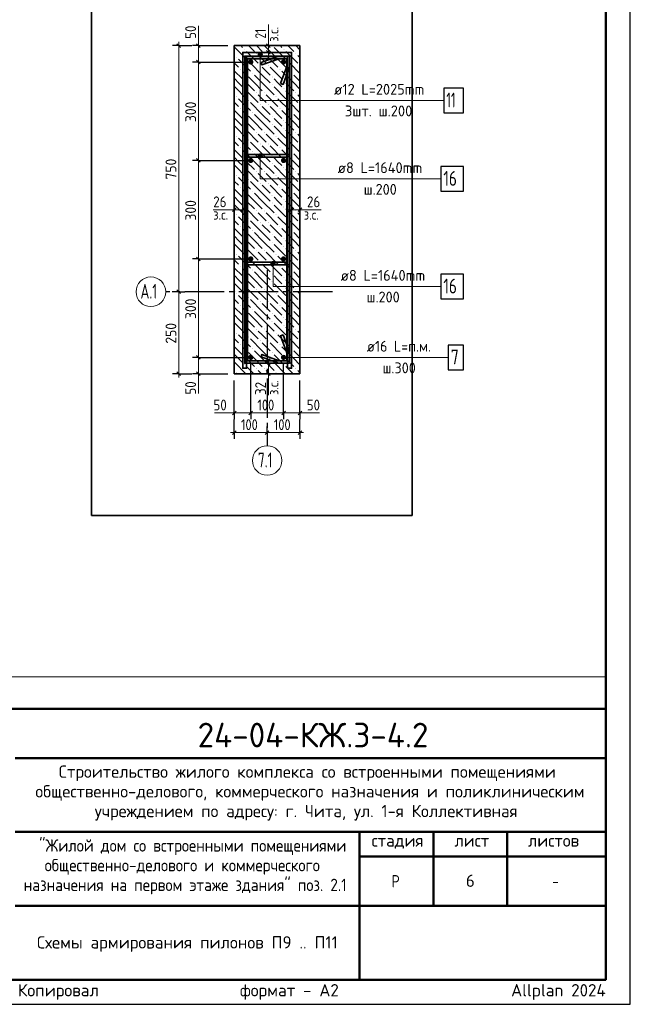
# Model space of a CAD drawing. Header units: millimetres. Extents: x 0 to 59400, y 0 to 42000.
# Tile 16 of 21: x 46994 to 59400, y 0 to 19999. Entities that reach past the tile are written whole.
import ezdxf

# ---------------------------------------------------------------- set-up
doc = ezdxf.new("R2010")
doc.units = ezdxf.units.MM
doc.linetypes.add('______2', pattern=[270, 200, -70])
doc.linetypes.add('______5', pattern=[1100, 800, -100, 100, -100])
for name, color, linetype, lineweight in [('S1 Продольная арматура', 52, 'Continuous', 25), ('Standard', 7, 'Continuous', 25), ('Надписи', 7, 'Continuous', 25), ('Позиционная метка линия выноска', 7, 'Continuous', 13), ('Размерная выноска', 7, 'Continuous', 13), ('Стена фоновая арматура У1', 52, 'Continuous', 25), ('Хомут', 52, 'Continuous', 25)]:
    doc.layers.add(name, color=color, linetype=linetype, lineweight=lineweight)
doc.layers.add('ЖБ Пилон', color=7, linetype='______2', lineweight=13, true_color=0xa0a0a0)
doc.layers.add('Оси', color=7, linetype='______5', lineweight=13, true_color=0x656565)
doc.styles.add('ISOCPEUR', font='txt')

msp = doc.modelspace()

# ---------------------------------------------------------------- hatches: boundary and pattern name
at = {"layer": 'S1 Продольная арматура', "linetype": 'Continuous', "lineweight": 18, "transparency": 33554687}
for points in [[(51742, 19140), (51738, 19160), (51726, 19178), (51709, 19189), (51688, 19193), (51668, 19189), (51651, 19178), (51639, 19160), (51635, 19140), (51639, 19120), (51651, 19102), (51668, 19091), (51688, 19087), (51709, 19091), (51726, 19102), (51738, 19120)], [(52408, 19140), (52404, 19160), (52393, 19178), (52375, 19189), (52355, 19193), (52335, 19189), (52317, 19178), (52306, 19160), (52302, 19140), (52306, 19120), (52317, 19102), (52335, 19091), (52355, 19087), (52375, 19091), (52393, 19102), (52404, 19120)], [(51742, 17140), (51738, 17160), (51726, 17178), (51709, 17189), (51688, 17193), (51668, 17189), (51651, 17178), (51639, 17160), (51635, 17140), (51639, 17120), (51651, 17102), (51668, 17091), (51688, 17087), (51709, 17091), (51726, 17102), (51738, 17120)], [(52408, 17140), (52404, 17160), (52393, 17178), (52375, 17189), (52355, 17193), (52335, 17189), (52317, 17178), (52306, 17160), (52302, 17140), (52306, 17120), (52317, 17102), (52335, 17091), (52355, 17087), (52375, 17091), (52393, 17102), (52404, 17120)], [(51742, 15140), (51738, 15160), (51726, 15178), (51709, 15189), (51688, 15193), (51668, 15189), (51651, 15178), (51639, 15160), (51635, 15140), (51639, 15120), (51651, 15102), (51668, 15091), (51688, 15087), (51709, 15091), (51726, 15102), (51738, 15120)], [(52408, 15140), (52404, 15160), (52393, 15178), (52375, 15189), (52355, 15193), (52335, 15189), (52317, 15178), (52306, 15160), (52302, 15140), (52306, 15120), (52317, 15102), (52335, 15091), (52355, 15087), (52375, 15091), (52393, 15102), (52404, 15120)], [(51742, 13140), (51738, 13160), (51726, 13178), (51709, 13189), (51688, 13193), (51668, 13189), (51651, 13178), (51639, 13160), (51635, 13140), (51639, 13120), (51651, 13102), (51668, 13091), (51688, 13087), (51709, 13091), (51726, 13102), (51738, 13120)], [(52408, 13140), (52404, 13160), (52393, 13178), (52375, 13189), (52355, 13193), (52335, 13189), (52317, 13178), (52306, 13160), (52302, 13140), (52306, 13120), (52317, 13102), (52335, 13091), (52355, 13087), (52375, 13091), (52393, 13102), (52404, 13120)]]:
    msp.add_hatch(color=7, dxfattribs=at).paths.add_polyline_path(points)
at = {"layer": 'ЖБ Пилон', "linetype": 'Continuous', "lineweight": 18, "transparency": 33554687}
for points in [[(51556, 19395), (51562, 19401), (51569, 19395), (51562, 19388)], [(52127, 19473), (52122, 19468), (52117, 19473)], [(52356, 19395), (52362, 19401), (52369, 19395), (52362, 19388)], [(51396, 19235), (51402, 19241), (51409, 19235), (51402, 19228)], [(51796, 19315), (51802, 19321), (51809, 19315), (51802, 19308)], [(51956, 19315), (51962, 19321), (51969, 19315), (51962, 19308)], [(52196, 19235), (52202, 19241), (52209, 19235), (52202, 19228)], [(52596, 19315), (52602, 19321), (52609, 19315), (52602, 19308)], [(51476, 18995), (51482, 19001), (51489, 18995), (51482, 18988)], [(51636, 19155), (51642, 19161), (51649, 19155), (51642, 19148)], [(51876, 19075), (51882, 19081), (51889, 19075), (51882, 19068)], [(52036, 19075), (52042, 19081), (52049, 19075), (52042, 19068)], [(52276, 18995), (52282, 19001), (52289, 18995), (52282, 18988)], [(52436, 19155), (52442, 19161), (52449, 19155), (52442, 19148)], [(52676, 19075), (52682, 19081), (52688, 19075), (52688, 19074), (52682, 19068)], [(51716, 18915), (51722, 18921), (51729, 18915), (51722, 18908)], [(52116, 18835), (52122, 18841), (52129, 18835), (52122, 18828)], [(52516, 18915), (52522, 18921), (52529, 18915), (52522, 18908)], [(51556, 18755), (51562, 18761), (51569, 18755), (51562, 18748)], [(51556, 18595), (51562, 18601), (51569, 18595), (51562, 18588)], [(52116, 18675), (52122, 18681), (52129, 18675), (52122, 18668)], [(52356, 18755), (52362, 18761), (52369, 18755), (52362, 18748)], [(52356, 18595), (52362, 18601), (52369, 18595), (52362, 18588)], [(51396, 18435), (51402, 18441), (51409, 18435), (51402, 18428)], [(51796, 18515), (51802, 18521), (51809, 18515), (51802, 18508)], [(51956, 18515), (51962, 18521), (51969, 18515), (51962, 18508)], [(52196, 18435), (52202, 18441), (52209, 18435), (52202, 18428)], [(52596, 18515), (52602, 18521), (52609, 18515), (52602, 18508)], [(51476, 18195), (51482, 18201), (51489, 18195), (51482, 18188)], [(51636, 18355), (51642, 18361), (51649, 18355), (51642, 18348)], [(51876, 18275), (51882, 18281), (51889, 18275), (51882, 18268)], [(52036, 18275), (52042, 18281), (52049, 18275), (52042, 18268)], [(52276, 18195), (52282, 18201), (52289, 18195), (52282, 18188)], [(52436, 18355), (52442, 18361), (52449, 18355), (52442, 18348)], [(52676, 18275), (52682, 18281), (52688, 18275), (52688, 18274), (52682, 18268)], [(51716, 18115), (51722, 18121), (51729, 18115), (51722, 18108)], [(52116, 18035), (52122, 18041), (52129, 18035), (52122, 18028)], [(52516, 18115), (52522, 18121), (52529, 18115), (52522, 18108)], [(51556, 17955), (51562, 17961), (51569, 17955), (51562, 17948)], [(51556, 17795), (51562, 17801), (51569, 17795), (51562, 17788)], [(52116, 17875), (52122, 17881), (52129, 17875), (52122, 17868)], [(52356, 17955), (52362, 17961), (52369, 17955), (52362, 17948)], [(52356, 17795), (52362, 17801), (52369, 17795), (52362, 17788)], [(51396, 17635), (51402, 17641), (51409, 17635), (51402, 17628)], [(51796, 17715), (51802, 17721), (51809, 17715), (51802, 17708)], [(51956, 17715), (51962, 17721), (51969, 17715), (51962, 17708)], [(52196, 17635), (52202, 17641), (52209, 17635), (52202, 17628)], [(52596, 17715), (52602, 17721), (52609, 17715), (52602, 17708)], [(51476, 17395), (51482, 17401), (51489, 17395), (51482, 17388)], [(51636, 17555), (51642, 17561), (51649, 17555), (51642, 17548)], [(51876, 17475), (51882, 17481), (51889, 17475), (51882, 17468)], [(52036, 17475), (52042, 17481), (52049, 17475), (52042, 17468)], [(52276, 17395), (52282, 17401), (52289, 17395), (52282, 17388)], [(52436, 17555), (52442, 17561), (52449, 17555), (52442, 17548)], [(52676, 17475), (52682, 17481), (52688, 17475), (52688, 17474), (52682, 17468)], [(51716, 17315), (51722, 17321), (51729, 17315), (51722, 17308)], [(52116, 17235), (52122, 17241), (52129, 17235), (52122, 17228)], [(52516, 17315), (52522, 17321), (52529, 17315), (52522, 17308)], [(51556, 17155), (51562, 17161), (51569, 17155), (51562, 17148)], [(51556, 16995), (51562, 17001), (51569, 16995), (51562, 16988)], [(52116, 17075), (52122, 17081), (52129, 17075), (52122, 17068)], [(52356, 17155), (52362, 17161), (52369, 17155), (52362, 17148)], [(52356, 16995), (52362, 17001), (52369, 16995), (52362, 16988)], [(51396, 16835), (51402, 16841), (51409, 16835), (51402, 16828)], [(51796, 16915), (51802, 16921), (51809, 16915), (51802, 16908)], [(51956, 16915), (51962, 16921), (51969, 16915), (51962, 16908)], [(52196, 16835), (52202, 16841), (52209, 16835), (52202, 16828)], [(52596, 16915), (52602, 16921), (52609, 16915), (52602, 16908)], [(51476, 16595), (51482, 16601), (51489, 16595), (51482, 16588)], [(51636, 16755), (51642, 16761), (51649, 16755), (51642, 16748)], [(51876, 16675), (51882, 16681), (51889, 16675), (51882, 16668)], [(52036, 16675), (52042, 16681), (52049, 16675), (52042, 16668)], [(52276, 16595), (52282, 16601), (52289, 16595), (52282, 16588)], [(52436, 16755), (52442, 16761), (52449, 16755), (52442, 16748)], [(52676, 16675), (52682, 16681), (52688, 16675), (52688, 16674), (52682, 16668)], [(51716, 16515), (51722, 16521), (51729, 16515), (51722, 16508)], [(52116, 16435), (52122, 16441), (52129, 16435), (52122, 16428)], [(52516, 16515), (52522, 16521), (52529, 16515), (52522, 16508)], [(51556, 16355), (51562, 16361), (51569, 16355), (51562, 16348)], [(51556, 16195), (51562, 16201), (51569, 16195), (51562, 16188)], [(52116, 16275), (52122, 16281), (52129, 16275), (52122, 16268)], [(52356, 16355), (52362, 16361), (52369, 16355), (52362, 16348)], [(52356, 16195), (52362, 16201), (52369, 16195), (52362, 16188)], [(51396, 16035), (51402, 16041), (51409, 16035), (51402, 16028)], [(51796, 16115), (51802, 16121), (51809, 16115), (51802, 16108)], [(51956, 16115), (51962, 16121), (51969, 16115), (51962, 16108)], [(52196, 16035), (52202, 16041), (52209, 16035), (52202, 16028)], [(52596, 16115), (52602, 16121), (52609, 16115), (52602, 16108)], [(51476, 15795), (51482, 15801), (51489, 15795), (51482, 15788)], [(51636, 15955), (51642, 15961), (51649, 15955), (51642, 15948)], [(51876, 15875), (51882, 15881), (51889, 15875), (51882, 15868)], [(52036, 15875), (52042, 15881), (52049, 15875), (52042, 15868)], [(52276, 15795), (52282, 15801), (52289, 15795), (52282, 15788)], [(52436, 15955), (52442, 15961), (52449, 15955), (52442, 15948)], [(52676, 15875), (52682, 15881), (52688, 15875), (52688, 15874), (52682, 15868)], [(51716, 15715), (51722, 15721), (51729, 15715), (51722, 15708)], [(52116, 15635), (52122, 15641), (52129, 15635), (52122, 15628)], [(52516, 15715), (52522, 15721), (52529, 15715), (52522, 15708)], [(51556, 15555), (51562, 15561), (51569, 15555), (51562, 15548)], [(51556, 15395), (51562, 15401), (51569, 15395), (51562, 15388)], [(52116, 15475), (52122, 15481), (52129, 15475), (52122, 15468)], [(52356, 15555), (52362, 15561), (52369, 15555), (52362, 15548)], [(52356, 15395), (52362, 15401), (52369, 15395), (52362, 15388)], [(51396, 15235), (51402, 15241), (51409, 15235), (51402, 15228)], [(51796, 15315), (51802, 15321), (51809, 15315), (51802, 15308)], [(51956, 15315), (51962, 15321), (51969, 15315), (51962, 15308)], [(52196, 15235), (52202, 15241), (52209, 15235), (52202, 15228)], [(52596, 15315), (52602, 15321), (52609, 15315), (52602, 15308)], [(51476, 14995), (51482, 15001), (51489, 14995), (51482, 14988)], [(51636, 15155), (51642, 15161), (51649, 15155), (51642, 15148)], [(51876, 15075), (51882, 15081), (51889, 15075), (51882, 15068)], [(52036, 15075), (52042, 15081), (52049, 15075), (52042, 15068)], [(52276, 14995), (52282, 15001), (52289, 14995), (52282, 14988)], [(52436, 15155), (52442, 15161), (52449, 15155), (52442, 15148)], [(52676, 15075), (52682, 15081), (52688, 15075), (52688, 15074), (52682, 15068)], [(51716, 14915), (51722, 14921), (51729, 14915), (51722, 14908)], [(52116, 14835), (52122, 14841), (52129, 14835), (52122, 14828)], [(52516, 14915), (52522, 14921), (52529, 14915), (52522, 14908)], [(51556, 14755), (51562, 14761), (51569, 14755), (51562, 14748)], [(51556, 14595), (51562, 14601), (51569, 14595), (51562, 14588)], [(52116, 14675), (52122, 14681), (52129, 14675), (52122, 14668)], [(52356, 14755), (52362, 14761), (52369, 14755), (52362, 14748)], [(52356, 14595), (52362, 14601), (52369, 14595), (52362, 14588)], [(51396, 14435), (51402, 14441), (51409, 14435), (51402, 14428)], [(51796, 14515), (51802, 14521), (51809, 14515), (51802, 14508)], [(51956, 14515), (51962, 14521), (51969, 14515), (51962, 14508)], [(52196, 14435), (52202, 14441), (52209, 14435), (52202, 14428)], [(52596, 14515), (52602, 14521), (52609, 14515), (52602, 14508)], [(51476, 14195), (51482, 14201), (51489, 14195), (51482, 14188)], [(51636, 14355), (51642, 14361), (51649, 14355), (51642, 14348)], [(51876, 14275), (51882, 14281), (51889, 14275), (51882, 14268)], [(52036, 14275), (52042, 14281), (52049, 14275), (52042, 14268)], [(52276, 14195), (52282, 14201), (52289, 14195), (52282, 14188)], [(52436, 14355), (52442, 14361), (52449, 14355), (52442, 14348)], [(52676, 14275), (52682, 14281), (52688, 14275), (52688, 14274), (52682, 14268)], [(51716, 14115), (51722, 14121), (51729, 14115), (51722, 14108)], [(52116, 14035), (52122, 14041), (52129, 14035), (52122, 14028)], [(52516, 14115), (52522, 14121), (52529, 14115), (52522, 14108)], [(51556, 13955), (51562, 13961), (51569, 13955), (51562, 13948)], [(51556, 13795), (51562, 13801), (51569, 13795), (51562, 13788)], [(52116, 13875), (52122, 13881), (52129, 13875), (52122, 13868)], [(52356, 13955), (52362, 13961), (52369, 13955), (52362, 13948)], [(52356, 13795), (52362, 13801), (52369, 13795), (52362, 13788)], [(51396, 13635), (51402, 13641), (51409, 13635), (51402, 13628)], [(51796, 13715), (51802, 13721), (51809, 13715), (51802, 13708)], [(51956, 13715), (51962, 13721), (51969, 13715), (51962, 13708)], [(52196, 13635), (52202, 13641), (52209, 13635), (52202, 13628)], [(52596, 13715), (52602, 13721), (52609, 13715), (52602, 13708)], [(51476, 13395), (51482, 13401), (51489, 13395), (51482, 13388)], [(51636, 13555), (51642, 13561), (51649, 13555), (51642, 13548)], [(51876, 13475), (51882, 13481), (51889, 13475), (51882, 13468)], [(52036, 13475), (52042, 13481), (52049, 13475), (52042, 13468)], [(52276, 13395), (52282, 13401), (52289, 13395), (52282, 13388)], [(52436, 13555), (52442, 13561), (52449, 13555), (52442, 13548)], [(52676, 13475), (52682, 13481), (52688, 13475), (52688, 13474), (52682, 13468)], [(51716, 13315), (51722, 13321), (51729, 13315), (51722, 13308)], [(52116, 13235), (52122, 13241), (52129, 13235), (52122, 13228)], [(52516, 13315), (52522, 13321), (52529, 13315), (52522, 13308)], [(51556, 13155), (51562, 13161), (51569, 13155), (51562, 13148)], [(51556, 12995), (51562, 13001), (51569, 12995), (51562, 12988)], [(52116, 13075), (52122, 13081), (52129, 13075), (52122, 13068)], [(52356, 13155), (52362, 13161), (52369, 13155), (52362, 13148)], [(52356, 12995), (52362, 13001), (52369, 12995), (52362, 12988)], [(51396, 12835), (51402, 12841), (51409, 12835), (51402, 12828)], [(51796, 12915), (51802, 12921), (51809, 12915), (51802, 12908)], [(51956, 12915), (51962, 12921), (51969, 12915), (51962, 12908)], [(52196, 12835), (52202, 12841), (52209, 12835), (52202, 12828)], [(52596, 12915), (52602, 12921), (52609, 12915), (52602, 12908)]]:
    msp.add_hatch(color=7, dxfattribs=at).paths.add_polyline_path(points, flags=16)
at = {"layer": 'Позиционная метка линия выноска', "linetype": 'Continuous', "lineweight": 13, "transparency": 33554687}
for points in [[(51837, 19293), (51927, 19293), (51920, 19316)], [(51837, 19293), (51920, 19316), (51843, 19316)], [(51843, 19271), (51927, 19293), (51837, 19293)], [(51843, 19316), (51920, 19316), (51904, 19332)], [(51843, 19316), (51904, 19332), (51859, 19332)], [(51843, 19271), (51920, 19271), (51927, 19293)], [(51859, 19255), (51920, 19271), (51843, 19271)], [(51859, 19332), (51904, 19332), (51882, 19338)], [(51859, 19255), (51904, 19255), (51920, 19271)], [(51904, 19255), (51859, 19255), (51882, 19248)], [(51837, 17233), (51927, 17233), (51920, 17256)], [(51837, 17233), (51920, 17256), (51843, 17256)], [(51843, 17211), (51927, 17233), (51837, 17233)], [(51843, 17256), (51920, 17256), (51904, 17272)], [(51843, 17256), (51904, 17272), (51859, 17272)], [(51843, 17211), (51920, 17211), (51927, 17233)], [(51859, 17195), (51920, 17211), (51843, 17211)], [(51859, 17272), (51904, 17272), (51882, 17278)], [(51859, 17195), (51904, 17195), (51920, 17211)], [(51904, 17195), (51859, 17195), (51882, 17188)], [(52097, 15047), (52187, 15047), (52180, 15069)], [(52097, 15047), (52180, 15069), (52103, 15069)], [(52103, 15024), (52187, 15047), (52097, 15047)], [(52103, 15069), (52180, 15069), (52164, 15085)], [(52103, 15069), (52164, 15085), (52119, 15085)], [(52103, 15024), (52180, 15024), (52187, 15047)], [(52119, 15008), (52180, 15024), (52103, 15024)], [(52119, 15085), (52164, 15085), (52142, 15092)], [(52119, 15008), (52164, 15008), (52180, 15024)], [(52164, 15008), (52119, 15008), (52142, 15002)]]:
    msp.add_hatch(color=7, dxfattribs=at).paths.add_polyline_path(points)

# ---------------------------------------------------------------- linework, layer by layer
at = {"layer": 'S1 Продольная арматура', "color": 7, "linetype": 'Continuous', "lineweight": 25, "transparency": 33554687}
msp.add_lwpolyline([(55702, 12890), (56012, 12890), (56012, 13390), (55702, 13390), (55702, 12890)], dxfattribs=at)
at = {"layer": 'Standard', "color": 251, "linetype": 'Continuous', "lineweight": -3, "true_color": 0x656565, "transparency": 33554687}
for p, q in [((50227, 19473), (50102, 19473)), ((50227, 19473), (50352, 19473)), ((50227, 19473), (50493, 19473)), ((50627, 19473), (50502, 19473)), ((50627, 19473), (50752, 19473)), ((50627, 19473), (51222, 19473)), ((52048, 19473), (51923, 19473)), ((52048, 19473), (52173, 19473)), ((52048, 19333), (51923, 19333)), ((52048, 19333), (52173, 19333)), ((50627, 19140), (50502, 19140)), ((50627, 19140), (50752, 19140)), ((50627, 19140), (51555, 19140)), ((50627, 17140), (50502, 17140)), ((50627, 17140), (50752, 17140)), ((50627, 17140), (51555, 17140)), ((51355, 16140), (51355, 16265)), ((51525, 16140), (51525, 16265)), ((52518, 16140), (52518, 16265)), ((52688, 16140), (52688, 16265)), ((51355, 16140), (51355, 16015)), ((51525, 16140), (51525, 16015)), ((52518, 16140), (52518, 16015)), ((52688, 16140), (52688, 16015)), ((50627, 15140), (50502, 15140)), ((50627, 15140), (50752, 15140)), ((50627, 15140), (51555, 15140)), ((50227, 14473), (50102, 14473)), ((50227, 14473), (50352, 14473)), ((50627, 13140), (50502, 13140)), ((50627, 13140), (50752, 13140)), ((50627, 13140), (51555, 13140)), ((52048, 13020), (51923, 13020)), ((52048, 13020), (52173, 13020)), ((50227, 12807), (50102, 12807)), ((50227, 12807), (50352, 12807)), ((50227, 12807), (50493, 12807)), ((50627, 12807), (50502, 12807)), ((50627, 12807), (50752, 12807)), ((50627, 12807), (51222, 12807)), ((52048, 12807), (51923, 12807)), ((52048, 12807), (52173, 12807)), ((51355, 12013), (51355, 12138)), ((51355, 12013), (51355, 11888)), ((51688, 12013), (51688, 12138)), ((51688, 12013), (51688, 11888)), ((52355, 12013), (52355, 12138)), ((52355, 12013), (52355, 11888)), ((52688, 12013), (52688, 12138)), ((52688, 12013), (52688, 11888)), ((51355, 11613), (51355, 11879)), ((52688, 11613), (52688, 11879)), ((51355, 11613), (51355, 11738)), ((51355, 11613), (51355, 11488)), ((52022, 11613), (52022, 11738)), ((52022, 11613), (52022, 11488)), ((52022, 11613), (52022, 11479)), ((52688, 11613), (52688, 11738)), ((52688, 11613), (52688, 11488))]:
    msp.add_line(p, q, dxfattribs=at)
at = {"layer": 'Standard', "color": 7, "linetype": 'Continuous', "lineweight": 25, "transparency": 33554687}
for p, q in [((50189, 19511), (50264, 19436)), ((50589, 19511), (50664, 19436)), ((52086, 19436), (52011, 19511)), ((52086, 19296), (52011, 19371)), ((50589, 19178), (50664, 19103)), ((50589, 17178), (50664, 17103)), ((51392, 16178), (51317, 16103)), ((51562, 16178), (51487, 16103)), ((52481, 16103), (52556, 16178)), ((52651, 16103), (52726, 16178)), ((50589, 15178), (50664, 15103)), ((50189, 14511), (50264, 14436)), ((50589, 13178), (50664, 13103)), ((52011, 13058), (52086, 12983)), ((50189, 12844), (50264, 12769)), ((50589, 12844), (50664, 12769)), ((52011, 12844), (52086, 12769)), ((51317, 11975), (51392, 12050)), ((51651, 11975), (51726, 12050)), ((52317, 11975), (52392, 12050)), ((52651, 11975), (52726, 12050)), ((51317, 11575), (51392, 11650)), ((51984, 11575), (52059, 11650)), ((52651, 11575), (52726, 11650)), ((58900, 500), (58900, 6000)), ((40400, 500), (58900, 500)), ((40400, 500), (58900, 500)), ((40400, 500), (58900, 500))]:
    msp.add_line(p, q, dxfattribs=at)
at = {"layer": 'Standard', "color": 7, "linetype": 'Continuous', "lineweight": 13, "transparency": 33554687}
for p, q in [((50227, 19473), (50227, 19548)), ((50627, 19473), (50627, 19548)), ((50627, 19473), (50627, 19140)), ((52048, 19473), (52048, 19548)), ((52048, 19333), (52048, 19473)), ((52048, 19333), (52048, 19258)), ((50627, 19140), (50627, 17140)), ((50627, 17140), (50627, 15140)), ((51355, 16140), (51280, 16140)), ((51525, 16140), (51355, 16140)), ((51525, 16140), (51600, 16140)), ((52518, 16140), (52443, 16140)), ((52518, 16140), (52688, 16140)), ((52688, 16140), (52763, 16140)), ((50627, 15140), (50627, 13140)), ((50227, 14473), (50227, 12807)), ((50627, 13140), (50627, 12807)), ((52048, 13020), (52048, 13095)), ((52048, 13020), (52048, 12807)), ((50227, 12807), (50227, 12732)), ((50627, 12807), (50627, 12732)), ((52048, 12807), (52048, 12732)), ((51355, 12013), (51280, 12013)), ((51355, 12013), (51688, 12013)), ((51688, 12013), (52355, 12013)), ((52355, 12013), (52688, 12013)), ((52688, 12013), (52763, 12013)), ((51355, 11613), (51280, 11613)), ((51355, 11613), (52022, 11613)), ((52022, 11613), (52688, 11613)), ((52688, 11613), (52763, 11613))]:
    msp.add_line(p, q, dxfattribs=at)
at = {"layer": 'Standard', "color": 7, "linetype": 'Continuous', "lineweight": 50, "transparency": 33554687}
for p, q in [((40400, 6000), (58900, 6000)), ((46900, 5000), (58900, 5000)), ((46900, 3500), (58900, 3500)), ((53900, 2000), (53900, 3500)), ((55400, 2000), (55400, 3500)), ((56900, 2000), (56900, 3500)), ((53900, 3000), (58900, 3000)), ((46900, 2000), (58900, 2000)), ((53900, 500), (53900, 2000)), ((53900, 500), (53900, 2000))]:
    msp.add_line(p, q, dxfattribs=at)
at = {"layer": 'Standard', "color": 7, "linetype": 'Continuous', "lineweight": 25, "transparency": 33554687}
msp.add_lwpolyline([(0, 0), (59400, 0), (59400, 42000), (0, 42000), (0, 0)], close=True, dxfattribs=at)
at = {"layer": 'Standard', "color": 7, "linetype": 'Continuous', "lineweight": 50, "transparency": 33554687}
msp.add_lwpolyline([(2000, 41500), (58900, 41500), (58900, 500), (2000, 500), (2000, 41500)], close=True, dxfattribs=at)
at = {"layer": 'Standard', "color": 7, "linetype": 'Continuous', "lineweight": 13, "transparency": 33554687}
for points in [[(58900, 41500), (37538, 41500), (37538, 6649), (58900, 6649), (58900, 41500)], [(50227, 19473), (50227, 16755), (50227, 16755), (50227, 14473)], [(58900, 500), (40400, 500), (40400, 6000), (58900, 6000), (58900, 500)], [(58900, 6000), (40400, 6000), (40400, 500), (58900, 500), (58900, 6000)]]:
    msp.add_lwpolyline(points, dxfattribs=at)
at = {"layer": 'Standard', "color": 254, "linetype": 'Continuous', "lineweight": 35, "true_color": 0xc4c4ff, "transparency": 33554687}
msp.add_lwpolyline([(48450, 9929), (54966, 9929), (54966, 22152), (48450, 22152), (48450, 9929)], dxfattribs=at)
at = {"layer": 'Standard', "color": 251, "linetype": 'Continuous', "lineweight": -3, "true_color": 0x656565, "transparency": 33554687}
for points in [[(50227, 14473), (50210, 14473), (50210, 14473), (50093, 14473)], [(51688, 12013), (51688, 12030), (51688, 12030), (51688, 12030), (51688, 12030), (51688, 13007)], [(52355, 12013), (52355, 12030), (52355, 12030), (52355, 13007)], [(51355, 12013), (51355, 12030), (51355, 12030), (51355, 12030), (51355, 12030), (51355, 12673)], [(52688, 12013), (52688, 12030), (52688, 12030), (52688, 12673)]]:
    msp.add_lwpolyline(points, dxfattribs=at)
at = {"layer": 'Standard', "color": 7, "linetype": 'Continuous', "lineweight": 25, "transparency": 33554687}
msp.add_lwpolyline([(58900, 6000), (40400, 6000), (40400, 500), (58900, 500), (58900, 6000)], dxfattribs=at)
at = {"layer": 'ЖБ Пилон', "color": 7, "linetype": 'Continuous', "lineweight": 35, "transparency": 33554687}
for p, q in [((51355, 19473), (51355, 12807)), ((52688, 19473), (51355, 19473)), ((52688, 12807), (52688, 19473)), ((51355, 12807), (52688, 12807))]:
    msp.add_line(p, q, dxfattribs=at)
at = {"layer": 'ЖБ Пилон', "color": 9, "linetype": 'Continuous', "lineweight": 18, "true_color": 0xc7c7c7, "transparency": 33554687}
for p, q in [((51362, 19435), (51602, 19195)), ((51522, 19435), (51484, 19473)), ((51644, 19473), (51762, 19355)), ((51804, 19473), (51922, 19355)), ((51964, 19473), (52162, 19275)), ((52162, 19435), (52402, 19195)), ((52322, 19435), (52284, 19473)), ((52444, 19473), (52562, 19355)), ((52604, 19473), (52688, 19389)), ((51355, 19282), (51362, 19275)), ((51602, 19355), (51842, 19115)), ((51922, 19195), (51842, 19275)), ((52002, 19275), (52242, 19035)), ((52402, 19355), (52642, 19115)), ((52688, 19229), (52642, 19275)), ((51355, 19122), (51442, 19035)), ((51442, 19195), (51682, 18955)), ((51922, 18875), (51682, 19115)), ((52002, 19115), (51922, 19195)), ((51922, 19035), (52082, 18875)), ((52082, 19035), (52322, 18795)), ((52242, 19195), (52482, 18955)), ((52688, 18909), (52482, 19115)), ((51355, 18962), (51522, 18795)), ((51762, 18715), (51522, 18955)), ((51762, 18875), (51922, 18715)), ((51922, 18875), (52082, 18715)), ((52562, 18715), (52322, 18955)), ((52562, 18875), (52688, 18749)), ((51442, 18715), (51362, 18795)), ((51362, 18635), (51602, 18395)), ((51522, 18635), (51442, 18715)), ((51602, 18715), (51762, 18555)), ((51762, 18715), (51922, 18555)), ((51922, 18715), (52162, 18475)), ((52242, 18715), (52162, 18795)), ((52162, 18635), (52402, 18395)), ((52322, 18635), (52242, 18715)), ((52402, 18715), (52562, 18555)), ((52562, 18715), (52688, 18589)), ((51355, 18482), (51362, 18475)), ((51602, 18555), (51842, 18315)), ((51922, 18395), (51842, 18475)), ((52002, 18475), (52242, 18235)), ((52402, 18555), (52642, 18315)), ((52688, 18429), (52642, 18475)), ((51355, 18322), (51442, 18235)), ((51442, 18395), (51682, 18155)), ((51922, 18075), (51682, 18315)), ((52002, 18315), (51922, 18395)), ((51922, 18235), (52082, 18075)), ((52082, 18235), (52322, 17995)), ((52242, 18395), (52482, 18155)), ((52688, 18109), (52482, 18315)), ((51355, 18162), (51522, 17995)), ((51762, 17915), (51522, 18155)), ((51762, 18075), (51922, 17915)), ((51922, 18075), (52082, 17915)), ((52562, 17915), (52322, 18155)), ((52562, 18075), (52688, 17949)), ((51442, 17915), (51362, 17995)), ((51362, 17835), (51602, 17595)), ((51522, 17835), (51442, 17915)), ((51602, 17915), (51762, 17755)), ((51762, 17915), (51922, 17755)), ((51922, 17915), (52162, 17675)), ((52242, 17915), (52162, 17995)), ((52162, 17835), (52402, 17595)), ((52322, 17835), (52242, 17915)), ((52402, 17915), (52562, 17755)), ((52562, 17915), (52688, 17789)), ((51355, 17682), (51362, 17675)), ((51602, 17755), (51842, 17515)), ((51922, 17595), (51842, 17675)), ((52002, 17675), (52242, 17435)), ((52402, 17755), (52642, 17515)), ((52688, 17629), (52642, 17675)), ((51355, 17522), (51442, 17435)), ((51442, 17595), (51682, 17355)), ((51922, 17275), (51682, 17515)), ((52002, 17515), (51922, 17595)), ((51922, 17435), (52082, 17275)), ((52082, 17435), (52322, 17195)), ((52242, 17595), (52482, 17355)), ((52688, 17309), (52482, 17515)), ((51355, 17362), (51522, 17195)), ((51762, 17115), (51522, 17355)), ((51762, 17275), (51922, 17115)), ((51922, 17275), (52082, 17115)), ((52562, 17115), (52322, 17355)), ((52562, 17275), (52688, 17149)), ((51442, 17115), (51362, 17195)), ((51362, 17035), (51602, 16795)), ((51522, 17035), (51442, 17115)), ((51602, 17115), (51762, 16955)), ((51762, 17115), (51922, 16955)), ((51922, 17115), (52162, 16875)), ((52242, 17115), (52162, 17195)), ((52162, 17035), (52402, 16795)), ((52322, 17035), (52242, 17115)), ((52402, 17115), (52562, 16955)), ((52562, 17115), (52688, 16989)), ((51355, 16882), (51362, 16875)), ((51602, 16955), (51842, 16715)), ((51922, 16795), (51842, 16875)), ((52002, 16875), (52242, 16635)), ((52402, 16955), (52642, 16715)), ((52688, 16829), (52642, 16875)), ((51355, 16722), (51442, 16635)), ((51442, 16795), (51682, 16555)), ((51922, 16475), (51682, 16715)), ((52002, 16715), (51922, 16795)), ((51922, 16635), (52082, 16475)), ((52082, 16635), (52322, 16395)), ((52242, 16795), (52482, 16555)), ((52688, 16509), (52482, 16715)), ((51355, 16562), (51522, 16395)), ((51762, 16315), (51522, 16555)), ((51762, 16475), (51922, 16315)), ((51922, 16475), (52082, 16315)), ((52562, 16315), (52322, 16555)), ((52562, 16475), (52688, 16349)), ((51442, 16315), (51362, 16395)), ((51362, 16235), (51602, 15995)), ((51522, 16235), (51442, 16315)), ((51602, 16315), (51762, 16155)), ((51762, 16315), (51922, 16155)), ((51922, 16315), (52162, 16075)), ((52242, 16315), (52162, 16395)), ((52162, 16235), (52402, 15995)), ((52322, 16235), (52242, 16315)), ((52402, 16315), (52562, 16155)), ((52562, 16315), (52688, 16189)), ((51355, 16082), (51362, 16075)), ((51602, 16155), (51842, 15915)), ((51922, 15995), (51842, 16075)), ((52002, 16075), (52242, 15835)), ((52402, 16155), (52642, 15915)), ((52688, 16029), (52642, 16075)), ((51355, 15922), (51442, 15835)), ((51442, 15995), (51682, 15755)), ((51922, 15675), (51682, 15915)), ((52002, 15915), (51922, 15995)), ((51922, 15835), (52082, 15675)), ((52082, 15835), (52322, 15595)), ((52242, 15995), (52482, 15755)), ((52688, 15709), (52482, 15915)), ((51355, 15762), (51522, 15595)), ((51762, 15515), (51522, 15755)), ((51762, 15675), (51922, 15515)), ((51922, 15675), (52082, 15515)), ((52562, 15515), (52322, 15755)), ((52562, 15675), (52688, 15549)), ((51442, 15515), (51362, 15595)), ((51362, 15435), (51602, 15195)), ((51522, 15435), (51442, 15515)), ((51602, 15515), (51762, 15355)), ((51762, 15515), (51922, 15355)), ((51922, 15515), (52162, 15275)), ((52242, 15515), (52162, 15595)), ((52162, 15435), (52402, 15195)), ((52322, 15435), (52242, 15515)), ((52402, 15515), (52562, 15355)), ((52562, 15515), (52688, 15389)), ((51355, 15282), (51362, 15275)), ((51602, 15355), (51842, 15115)), ((51922, 15195), (51842, 15275)), ((52002, 15275), (52242, 15035)), ((52402, 15355), (52642, 15115)), ((52688, 15229), (52642, 15275)), ((51355, 15122), (51442, 15035)), ((51442, 15195), (51682, 14955)), ((51922, 14875), (51682, 15115)), ((52002, 15115), (51922, 15195)), ((51922, 15035), (52082, 14875)), ((52082, 15035), (52322, 14795)), ((52242, 15195), (52482, 14955)), ((52688, 14909), (52482, 15115)), ((51355, 14962), (51522, 14795)), ((51762, 14715), (51522, 14955)), ((51762, 14875), (51922, 14715)), ((51922, 14875), (52082, 14715)), ((52562, 14715), (52322, 14955)), ((52562, 14875), (52688, 14749)), ((51442, 14715), (51362, 14795)), ((51362, 14635), (51602, 14395)), ((51522, 14635), (51442, 14715)), ((51602, 14715), (51762, 14555)), ((51762, 14715), (51922, 14555)), ((51922, 14715), (52162, 14475)), ((52242, 14715), (52162, 14795)), ((52162, 14635), (52402, 14395)), ((52322, 14635), (52242, 14715)), ((52402, 14715), (52562, 14555)), ((52562, 14715), (52688, 14589)), ((51355, 14482), (51362, 14475)), ((51602, 14555), (51842, 14315)), ((51922, 14395), (51842, 14475)), ((52002, 14475), (52242, 14235)), ((52402, 14555), (52642, 14315)), ((52688, 14429), (52642, 14475)), ((51355, 14322), (51442, 14235)), ((51442, 14395), (51682, 14155)), ((51922, 14075), (51682, 14315)), ((52002, 14315), (51922, 14395)), ((51922, 14235), (52082, 14075)), ((52082, 14235), (52322, 13995)), ((52242, 14395), (52482, 14155)), ((52688, 14109), (52482, 14315)), ((51355, 14162), (51522, 13995)), ((51762, 13915), (51522, 14155)), ((51762, 14075), (51922, 13915)), ((51922, 14075), (52082, 13915)), ((52562, 13915), (52322, 14155)), ((52562, 14075), (52688, 13949)), ((51442, 13915), (51362, 13995)), ((51362, 13835), (51602, 13595)), ((51522, 13835), (51442, 13915)), ((51602, 13915), (51762, 13755)), ((51762, 13915), (51922, 13755)), ((51922, 13915), (52162, 13675)), ((52242, 13915), (52162, 13995)), ((52162, 13835), (52402, 13595)), ((52322, 13835), (52242, 13915)), ((52402, 13915), (52562, 13755)), ((52562, 13915), (52688, 13789)), ((51355, 13682), (51362, 13675)), ((51602, 13755), (51842, 13515)), ((51922, 13595), (51842, 13675)), ((52002, 13675), (52242, 13435)), ((52402, 13755), (52642, 13515)), ((52688, 13629), (52642, 13675)), ((51355, 13522), (51442, 13435)), ((51442, 13595), (51682, 13355)), ((51922, 13275), (51682, 13515)), ((52002, 13515), (51922, 13595)), ((51922, 13435), (52082, 13275)), ((52082, 13435), (52322, 13195)), ((52242, 13595), (52482, 13355)), ((52688, 13309), (52482, 13515)), ((51355, 13362), (51522, 13195)), ((51762, 13115), (51522, 13355)), ((51762, 13275), (51922, 13115)), ((51922, 13275), (52082, 13115)), ((52562, 13115), (52322, 13355)), ((52562, 13275), (52688, 13149)), ((51442, 13115), (51362, 13195)), ((51362, 13035), (51590, 12807)), ((51522, 13035), (51442, 13115)), ((51602, 13115), (51762, 12955)), ((51762, 13115), (51922, 12955)), ((51922, 13115), (52162, 12875)), ((52242, 13115), (52162, 13195)), ((52162, 13035), (52390, 12807)), ((52322, 13035), (52242, 13115)), ((52402, 13115), (52562, 12955)), ((52562, 13115), (52688, 12989)), ((51355, 12882), (51362, 12875)), ((51602, 12955), (51750, 12807)), ((51910, 12807), (51842, 12875)), ((52002, 12875), (52070, 12807)), ((52402, 12955), (52550, 12807)), ((52688, 12829), (52642, 12875))]:
    msp.add_line(p, q, dxfattribs=at)
at = {"layer": 'Оси', "color": 8, "linetype": '______5', "lineweight": -3, "transparency": 33554687}
for p, q in [((52022, 14910), (52022, 11346)), ((53348, 14473), (49960, 14473))]:
    msp.add_line(p, q, dxfattribs=at)
at = {"layer": 'Оси', "color": 7, "linetype": 'Continuous', "lineweight": 13, "transparency": 33554687}
for centre in [(49660, 14473), (52022, 11046)]:
    msp.add_circle(centre, 300, dxfattribs=at)
at = {"layer": 'Позиционная метка линия выноска', "color": 7, "linetype": 'Continuous', "lineweight": 13, "transparency": 33554687}
for p, q in [((51837, 19293), (51837, 19293)), ((51882, 19338), (51882, 19338)), ((51882, 19248), (51882, 19248)), ((51927, 19293), (51927, 19293)), ((51837, 17233), (51837, 17233)), ((51882, 17278), (51882, 17278)), ((51927, 17233), (51927, 17233)), ((51882, 17188), (51882, 17188)), ((52097, 15047), (52097, 15047)), ((52142, 15092), (52142, 15092)), ((52142, 15002), (52142, 15002)), ((52187, 15047), (52187, 15047)), ((52355, 13140), (55695, 13140))]:
    msp.add_line(p, q, dxfattribs=at)
for points in [[(55612, 18359), (51882, 18359), (51882, 19293)], [(55552, 16765), (51882, 16765), (51882, 17233)], [(55552, 14579), (52142, 14579), (52142, 15047)]]:
    msp.add_lwpolyline(points, dxfattribs=at)
for centre in [(51882, 19293), (51882, 17233), (52142, 15047)]:
    msp.add_circle(centre, 45, dxfattribs=at)
at = {"layer": 'Размерная выноска', "color": 7, "linetype": 'Continuous', "lineweight": 13, "transparency": 33554687}
for p, q in [((50627, 19473), (50627, 19873)), ((52048, 19473), (52048, 19904)), ((51355, 16140), (50925, 16140)), ((52688, 16140), (53119, 16140)), ((50627, 12407), (50627, 12807)), ((52048, 12807), (52048, 12376)), ((51355, 12013), (50955, 12013)), ((53088, 12013), (52688, 12013))]:
    msp.add_line(p, q, dxfattribs=at)
at = {"layer": 'Стена фоновая арматура У1', "color": 7, "linetype": 'Continuous', "lineweight": 35, "transparency": 33554687}
msp.add_lwpolyline([(52438, 12920), (52438, 19253), (51605, 19253), (51605, 12920), (51525, 12920), (51525, 19333), (52518, 19333), (52518, 12920), (52438, 12920)], dxfattribs=at)
at = {"layer": 'Стена фоновая арматура У1', "color": 7, "linetype": 'Continuous', "lineweight": 25, "transparency": 33554687}
msp.add_lwpolyline([(55612, 18109), (56012, 18109), (56012, 18609), (55612, 18609), (55612, 18109)], dxfattribs=at)
at = {"layer": 'Хомут', "color": 7, "linetype": 'Continuous', "lineweight": 35, "transparency": 33554687}
for points in [[(52295, 18702), (52422, 19050), (52422, 19207), (51622, 19207), (51622, 15073), (52422, 15073), (52422, 19207), (52265, 19207), (51917, 19080), (51899, 19130), (52255, 19260), (52475, 19260), (52475, 15020), (51568, 15020), (51568, 19260), (52475, 19260), (52475, 19040), (52345, 18684), (52295, 18702)], [(52345, 13596), (52475, 13240), (52475, 13020), (51568, 13020), (51568, 17260), (52475, 17260), (52475, 13020), (52255, 13020), (51899, 13150), (51917, 13200), (52265, 13073), (52422, 13073), (52422, 17207), (51622, 17207), (51622, 13073), (52422, 13073), (52422, 13230), (52295, 13578), (52345, 13596)]]:
    msp.add_lwpolyline(points, dxfattribs=at)
at = {"layer": 'Хомут', "color": 7, "linetype": 'Continuous', "lineweight": 25, "transparency": 33554687}
for points in [[(55552, 16515), (56012, 16515), (56012, 17015), (55552, 17015), (55552, 16515)], [(55552, 14329), (56012, 14329), (56012, 14829), (55552, 14829), (55552, 14329)]]:
    msp.add_lwpolyline(points, dxfattribs=at)

# ---------------------------------------------------------------- texts
at = {"layer": 'S1 Продольная арматура', "color": 7, "linetype": 'Continuous', "lineweight": 13, "transparency": 33554687, "attachment_point": 7, "style": 'ISOCPEUR'}
for s, insert, char_height, width in [('\\W0.94;ø16 L=п.м. ', (54047, 13257), 220, 1599.15), ('\\W0.78;7', (55752, 13000), 300, 326.41), ('\\W0.95;ш.300 ', (54366, 12817), 220, 962.13)]:
    msp.add_mtext(s, dxfattribs=dict(at, insert=insert, char_height=char_height, width=width))
at = {"layer": 'Standard', "color": 7, "linetype": 'Continuous', "lineweight": 25, "transparency": 33554687, "char_height": 220, "attachment_point": 7, "rotation": 90, "style": 'ISOCPEUR'}
for s, insert, width in [('\\W0.87;50', (50577, 19611), 403.92), ('\\W0.75;21', (51998, 19617), 346.34), ('\\W0.91;300', (50577, 17920), 561.99), ('\\W0.91;750', (50177, 16753), 561.98), ('\\W0.91;300', (50577, 15920), 561.99), ('\\W0.91;300', (50577, 13920), 561.99), ('\\W0.91;250', (50177, 13420), 561.99), ('\\W0.87;50', (50577, 12383), 403.92), ('\\W0.87;32', (51998, 12377), 403.92)]:
    msp.add_mtext(s, dxfattribs=dict(at, insert=insert, width=width))
at = {"layer": 'Standard', "color": 7, "linetype": 'Continuous', "lineweight": 18, "transparency": 33554687, "char_height": 200, "attachment_point": 7, "rotation": 90, "style": 'ISOCPEUR'}
for insert, width in [((52251, 19552), 459.95), ((52251, 12378), 459.94)]:
    msp.add_mtext('\\W0.90;з.с.', dxfattribs=dict(at, insert=insert, width=width))
at = {"layer": 'Standard', "color": 7, "linetype": 'Continuous', "lineweight": 25, "transparency": 33554687, "style": 'ISOCPEUR'}
for s, insert, char_height, width, attachment_point in [('\\W0.87;26', (50926, 16190), 220, 403.92, 7), ('\\W0.87;26', (52831, 16190), 220, 403.93, 7), ('\\W0.87;50', (50931, 12063), 220, 403.92, 7), ('\\W0.83;100', (51824, 12063), 220, 508.56, 7), ('\\W0.87;50', (52826, 12063), 220, 403.92, 7), ('\\W0.83;100', (51490, 11663), 220, 508.57, 7), ('\\W0.83;100', (52157, 11663), 220, 508.57, 7), ('\\W0.99;Строительство жилого комплекса со встроенными помещениями', (47788, 4533), 250, 10343.94, 7), ('\\W0.99;общественно-делового, коммерческого назначения и поликлиническим', (47312, 4133), 250, 11292.27, 7), ('\\W0.99;учреждением по адресу: г. Чита, ул. 1-я Коллективная', (48519, 3733), 250, 8881.18, 7), ('\\W0.90;"Жилой дом со встроенными помещениями', (47389, 3033), 250, 6132.5, 7), ('\\W0.90;общественно-делового и коммерческого', (47502, 2633), 250, 5904.55, 7), ('\\W0.99;стадия    лист     листов', (54143, 3162), 250, 4372.59, 7), ('\\W0.90;назначения на первом этаже здания" поз. 2.1', (47076, 2233), 250, 6756.08, 7), ('\\W0.80;Р', (54550, 2375), 250, 299.85, 7), ('\\W0.78;-', (57812, 2375), 250, 272.01, 7), ('\\A1;{\\fISOCPEUR|i0|b0;\\H250.000000;\\W1.000000;\\C7;Схемы армирования пилонов П9 .. П11}\\P', (50400, 1383), 250, 5996.89, 2)]:
    msp.add_mtext(s, dxfattribs=dict(at, insert=insert, char_height=char_height, width=width, attachment_point=attachment_point))
at = {"layer": 'Standard', "color": 7, "linetype": 'Continuous', "lineweight": 18, "transparency": 33554687, "char_height": 200, "width": 459.94, "attachment_point": 7, "style": 'ISOCPEUR'}
for insert in [(50927, 15937), (52767, 15937)]:
    msp.add_mtext('\\W0.90;з.с.', dxfattribs=dict(at, insert=insert))
at = {"layer": 'Standard', "color": 7, "linetype": 'Continuous', "lineweight": 50, "transparency": 33554687, "insert": (50610, 5218), "char_height": 500, "width": 5091.74, "attachment_point": 7, "style": 'ISOCPEUR'}
msp.add_mtext('\\W0.98;24-04-КЖ.3-4.2', dxfattribs=at)
at = {"layer": 'Standard', "color": 8, "linetype": 'Continuous', "lineweight": 13, "transparency": 33554687, "insert": (58900, 248), "char_height": 250, "width": 11749.46, "attachment_point": 6, "style": 'ISOCPEUR'}
msp.add_mtext('\\A1;{\\fISOCPEUR|i0|b0;\\H250.000000;\\W1.000000;\\C8;Копировал                  формат - А2                      Allplan 2024}\\P', dxfattribs=at)
at = {"layer": 'Надписи', "color": 7, "linetype": 'Continuous', "lineweight": 13, "transparency": 33554687, "insert": (56150, 2510), "char_height": 250, "width": 272.22, "attachment_point": 5, "style": 'ISOCPEUR'}
msp.add_mtext('\\A1;{\\fISOCPEUR|i0|b0;\\H250.000000;\\W1.000000;\\C7;6}\\P', dxfattribs=at)
at = {"layer": 'Оси', "color": 7, "linetype": 'Continuous', "lineweight": 25, "transparency": 33554687, "char_height": 300, "attachment_point": 7, "style": 'ISOCPEUR'}
for s, insert, width in [('\\W0.67;А.1', (49448, 14333), 526.02), ('\\W0.66;7.1', (51834, 10906), 473.4)]:
    msp.add_mtext(s, dxfattribs=dict(at, insert=insert, width=width))
at = {"layer": 'Стена фоновая арматура У1', "color": 7, "linetype": 'Continuous', "lineweight": 13, "transparency": 33554687, "attachment_point": 7, "style": 'ISOCPEUR'}
for s, insert, char_height, width in [('\\W0.96;ø12 L=2025mm ', (53382, 18476), 220, 2150.52), ('\\W0.62;11', (55662, 18219), 300, 393.75), ('\\W0.97;3шт. ш.200 ', (53602, 18036), 220, 1712.32)]:
    msp.add_mtext(s, dxfattribs=dict(at, insert=insert, char_height=char_height, width=width))
at = {"layer": 'Хомут', "color": 7, "linetype": 'Continuous', "lineweight": 13, "transparency": 33554687, "attachment_point": 7, "style": 'ISOCPEUR'}
for s, insert, char_height, width in [('\\W0.96;ø8 L=1640mm ', (53455, 16883), 220, 2018.38), ('\\W0.75;16', (55602, 16625), 300, 472.29), ('\\W0.95;ш.200 ', (53983, 16443), 220, 962.14), ('\\W0.96;ø8 L=1640mm ', (53515, 14696), 220, 2018.39), ('\\W0.75;16', (55602, 14439), 300, 472.29), ('\\W0.95;ш.200 ', (54043, 14256), 220, 962.14)]:
    msp.add_mtext(s, dxfattribs=dict(at, insert=insert, char_height=char_height, width=width))

doc.saveas('drawing.dxf')
